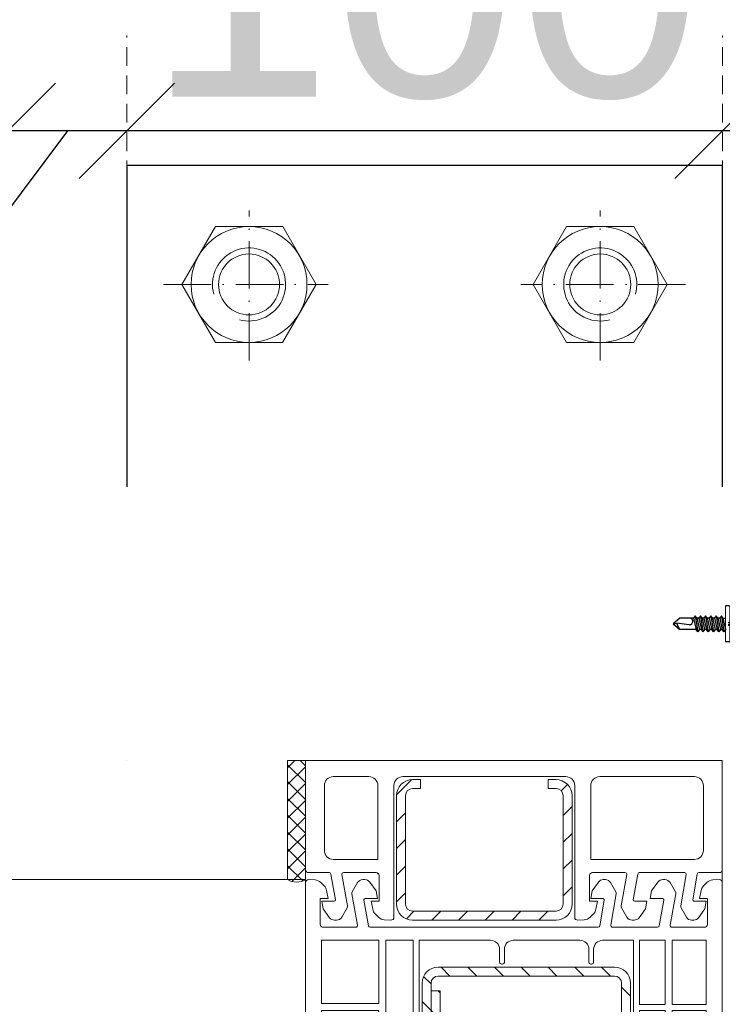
# Model space of a CAD drawing. Header units: millimetres. Extents: x 3652085 to 3778338, y -303702 to -273644.
# Tile 65 of 256: x 3661128 to 3661246, y -275661 to -275496. Entities that reach past the tile are written whole.
import ezdxf

# ---------------------------------------------------------------- set-up
doc = ezdxf.new("R2010")
doc.units = ezdxf.units.MM
doc.header["$PDMODE"] = 34
for name, pattern in [('HIDDEN', [0.375, 0.25, -0.125]), ('HIDDEN2', [4.7624999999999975, 3.174999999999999, -1.587499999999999]), ('PKL', [6, 4, -1, 0, -1])]:
    doc.linetypes.add(name, pattern=pattern)
for name, color, linetype in [('1', 7, 'Continuous'), ('ARMIERUNG', 5, 'Continuous'), ('ATTACHMT', 7, 'Continuous'), ('LOGO (ARCHAREA)', 7, 'Continuous'), ('N4PROFIILIT', 7, 'Continuous')]:
    doc.layers.add(name, color=color, linetype=linetype)
for name, color, linetype, lineweight in [('DETAIL-TXT(HAUSEART)', 2, 'Continuous', 5), ('DIM-03    (HAUSART)', 111, 'Continuous', 5), ('DOOR-IDEN   (HAUSART)', 43, 'Continuous', 5), ('SLAB    (HAUSART)', 8, 'Continuous', 20)]:
    doc.layers.add(name, color=color, linetype=linetype, lineweight=lineweight)
doc.styles.add('1-20 Eng HA', font='arial.ttf', dxfattribs={"height": 40})
doc.dimstyles.new('1-20 Eng HA', dxfattribs={"dimtxt": 40, "dimasz": 16, "dimexe": 16, "dimexo": 5, "dimgap": 5, "dimtad": 1, "dimdec": 0, "dimlfac": -1, "dimzin": 0, "dimdsep": 46, "dimtxsty": '1-20 Eng HA', "dimblk": 'OBLIQUE', "dimcen": 0.09, "dimdle": 16, "dimclrd": 256, "dimclre": 256, "dimclrt": 256, "dimadec": 0, "dimazin": 0, "dimtfac": 1, "dimtdec": 0, "dimtofl": 0, "dimtmove": 0, "dimatfit": 3, "dimldrblk": 'OBLIQUE', "dimfxl": 1, "dimtolj": 1, "dimtzin": 0, "dimlwe": 0, "dimarcsym": 0})

# ---------------------------------------------------------------- blocks, each defined once
blk = doc.blocks.new('A$C3FD17440')
at = {"layer": 'ARMIERUNG', "lineweight": 0}
h = blk.add_hatch(dxfattribs=at)
h.set_pattern_fill('ANSI31', color=256, scale=0.9999999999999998, style=0)
h.set_pattern_definition([(44.99999999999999, (-71.91149228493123, -179.7928927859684), (-2.245064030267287, 2.245064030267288), [])])
h.paths.add_polyline_path([(50.39999999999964, 21.79999999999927, 0.4142135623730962), (49.19999999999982, 23), (47.89999999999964, 23), (47.89999999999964, 24.5), (49.19999999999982, 24.5, -0.4142135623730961), (51.89999999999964, 21.79999999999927), (51.89999999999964, 7.200000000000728, -0.4142135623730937), (49.19999999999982, 4.5), (19.60000000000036, 4.5, -0.4142135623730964), (16.89999999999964, 7.200000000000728), (16.89999999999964, 23, -1), (19.89999999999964, 23), (19.89999999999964, 8.4999340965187), (18.39999999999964, 8.4999340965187), (18.39999999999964, 7.200000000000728, 0.4142135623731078), (19.60000000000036, 6), (49.19999999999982, 6, 0.4142135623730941), (50.39999999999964, 7.200000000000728)])
at = {"layer": '1', "linetype": 'Continuous', "lineweight": 0}
for p, q in [((10.30000000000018, 53.79999999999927), (7.872140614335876, 52.91633145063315)), ((13.30000000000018, 53.79999999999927), (10.30000000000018, 53.79999999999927)), ((13.30000000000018, 51.04474411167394), (13.30000000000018, 53.79999999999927)), ((7.872140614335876, 52.91633145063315), (-0.726060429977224, 49.78684220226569)), ((10.61710825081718, 51.76980987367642), (8.628993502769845, 51.0462124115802)), ((11.59999999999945, 51.79999999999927), (10.78821839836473, 51.79999999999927)), ((11.80000000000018, 51.59999999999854), (11.80000000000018, 50.75)), ((8.300000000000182, 48.79999999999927), (8.300000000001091, 50.57636480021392)), ((13.15176380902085, 50.85155894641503), (12.05176380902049, 50.55681483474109)), ((13.15176380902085, 50.85155894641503), (12.05176380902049, 50.55681483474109)), ((6.099999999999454, 49.39804503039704), (0.1973939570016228, 47.24967212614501)), ((6.099999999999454, 48.79999999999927), (6.099999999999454, 49.39804503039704)), ((-2.699999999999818, -9.700000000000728), (-2.699999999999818, 46.96776433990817)), ((0, 46.96776433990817), (0, 33.79999999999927)), ((11.80000000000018, 46.84999999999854), (11.80000000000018, 46)), ((12.97961466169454, 46.79456827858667), (12.05176380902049, 47.04318516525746)), ((12.97961466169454, 46.79456827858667), (12.05176380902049, 47.04318516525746)), ((13.15176380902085, 46.74844105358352), (12.97961466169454, 46.79456827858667)), ((13.15176380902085, 46.74844105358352), (12.97961466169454, 46.79456827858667)), ((13.30000000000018, 46.55525588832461), (13.30000000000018, 43.79999999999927)), ((9.599999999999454, 44.07694097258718), (9.599999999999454, 33.79999999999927)), ((11.80000000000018, 43.79999999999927), (11.80000000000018, 33.79999999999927)), ((11.80000000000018, 43.79999999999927), (13.30000000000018, 43.79999999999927)), ((0, 33.79999999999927), (9.599999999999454, 33.79999999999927)), ((11.80000000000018, 33.79999999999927), (11.80000000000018, 28.24105121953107)), ((58.30000000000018, 33.79999999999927), (55.80000000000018, 33.79999999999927)), ((55.80000000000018, 33.79999999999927), (56.09999999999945, 32.97575677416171)), ((58.30000000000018, 33.79999999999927), (58.30000000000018, 30.30847331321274)), ((62.30000000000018, 33.29999999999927), (62.30000000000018, 31.09999999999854)), ((62.80000000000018, 33.79999999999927), (66.30000000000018, 33.79999999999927)), ((0, 32.79999999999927), (9.599999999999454, 32.79999999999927)), ((0, 32.79999999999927), (0, 11.79999999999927)), ((9.599999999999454, 32.79999999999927), (9.599999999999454, 28.24105121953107)), ((56.09999999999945, 32.97575677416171), (56.09999999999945, 30.79999999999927)), ((67.30000000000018, 32.79999999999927), (67.30000000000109, 0.3043379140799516)), ((12.3348782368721, 27.74226919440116), (56.06246599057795, 30.79999999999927)), ((56.06246599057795, 30.79999999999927), (56.09999999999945, 30.79999999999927)), ((62.30000000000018, 31.09999999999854), (64.30000000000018, 31.09999999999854)), ((64.30000000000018, 31.09999999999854), (64.30000000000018, 26.79999999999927)), ((50.45000000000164, 28.20216597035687), (52.39999999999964, 28.33852325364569)), ((50.44999999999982, 25.79999999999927), (50.45000000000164, 28.20216597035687)), ((52.39999999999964, 5.222541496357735), (52.39999999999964, 28.33852325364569)), ((53.39999999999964, 28.40845006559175), (55.56925322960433, 28.56013902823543)), ((53.39999999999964, 11.79999999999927), (53.39999999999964, 28.40845006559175)), ((57.61243065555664, 27.74122488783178), (57.82420759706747, 28.19538200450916)), ((31.09999999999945, 26.84908215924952), (16.39999999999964, 25.82115802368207)), ((31.09999999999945, 24.79999999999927), (31.09999999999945, 26.84908215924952)), ((32.30000000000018, 26.93299433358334), (34.30000000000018, 27.07284795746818)), ((32.30000000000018, 24.79999999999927), (32.30000000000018, 26.93299433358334)), ((34.30000000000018, 24.79999999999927), (34.30000000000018, 27.07284795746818)), ((35.5, 27.156760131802), (43.30000000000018, 27.70218926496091)), ((35.5, 24.79999999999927), (35.5, 27.156760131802)), ((43.30000000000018, 24.79999999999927), (43.30000000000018, 27.70218926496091)), ((44.5, 27.78610143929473), (49.25000000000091, 28.11825379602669)), ((44.5, 24.79999999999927), (44.5, 27.78610143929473)), ((49.25000000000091, 25.79999999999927), (49.25000000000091, 28.11825379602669)), ((9.592369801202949, 11.79999999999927), (11.17227934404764, 25.78783982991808)), ((10.80000000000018, 11.79999999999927), (12.35209183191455, 25.54155377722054)), ((12.48834247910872, 25.54762828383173), (15.39999999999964, 25.75123121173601)), ((15.39999999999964, 25.75123121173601), (15.39999999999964, 0)), ((16.39999999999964, 25.82115802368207), (16.39999999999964, 0)), ((49.25000000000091, 25.79999999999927), (48.59999999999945, 25.79999999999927)), ((48.59999999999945, 25.79999999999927), (48.59999999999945, 24.79999999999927)), ((50.44999999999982, 25.79999999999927), (51.09999999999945, 25.79999999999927)), ((51.09999999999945, 25.79999999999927), (51.09999999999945, 24.79999999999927)), ((59.00000000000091, 25.79999999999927), (62.30000000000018, 25.79999999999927)), ((62.80000000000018, 26.29999999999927), (62.30000000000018, 25.79999999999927)), ((63.30000000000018, 25.79999999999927), (62.80000000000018, 26.29999999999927)), ((31.09999999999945, 24.79999999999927), (32.30000000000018, 24.79999999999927)), ((34.30000000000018, 24.79999999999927), (35.5, 24.79999999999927)), ((44.5, 24.79999999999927), (43.30000000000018, 24.79999999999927)), ((43.30000000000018, 24.79999999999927), (44.5, 24.79999999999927)), ((48.59999999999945, 24.79999999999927), (51.09999999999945, 24.79999999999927)), ((57.69999999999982, 11.79999999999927), (57.69999999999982, 23.83421044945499)), ((58.89999999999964, 11.79999999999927), (58.89999999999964, 23.60124828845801)), ((59.00208627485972, 23.59999999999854), (61.09999999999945, 23.59999999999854)), ((61.09999999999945, 21.29999999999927), (61.09999999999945, 23.59999999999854)), ((62.59999999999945, 22.29999999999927), (62.59999999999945, 23.59999999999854)), ((62.59999999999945, 23.59999999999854), (64.59999999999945, 23.59999999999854)), ((64.59999999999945, 23.59999999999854), (64.59999999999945, 19.79999999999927)), ((61.59999999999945, 21.29999999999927), (61.09999999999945, 21.29999999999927)), ((64.30000000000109, 17.79999999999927), (64.30000000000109, 19.79999999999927)), ((64.30000000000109, 19.79999999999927), (64.59999999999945, 19.79999999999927)), ((64.59999999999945, 17.79999999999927), (64.30000000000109, 17.79999999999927)), ((64.59999999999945, 17.79999999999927), (64.59999999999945, 15.79999999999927)), ((64.30000000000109, 13.79999999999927), (64.30000000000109, 15.79999999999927)), ((64.30000000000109, 15.79999999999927), (64.59999999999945, 15.79999999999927)), ((64.59999999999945, 13.79999999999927), (64.30000000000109, 13.79999999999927)), ((64.59999999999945, 13.79999999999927), (64.59999999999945, 11.79999999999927)), ((9.592369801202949, 11.79999999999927), (0, 11.79999999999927)), ((9.600000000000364, 11.79999999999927), (9.592369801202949, 11.79999999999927)), ((10.80000000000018, 11.79999999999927), (10.80000000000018, 0)), ((57.69999999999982, 11.79999999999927), (53.39999999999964, 11.79999999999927)), ((58.89999999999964, 11.79999999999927), (64.59999999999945, 11.79999999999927)), ((9.600000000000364, 10.59999999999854), (0, 10.59999999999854)), ((0, 10.59999999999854), (0, 0)), ((9.600000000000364, 10.59999999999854), (9.600000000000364, 0)), ((53.39999999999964, 10.79999999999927), (57.69999999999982, 10.79999999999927)), ((53.39999999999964, 10.79999999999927), (53.39999999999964, 0)), ((57.69999999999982, 10.79999999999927), (57.69999999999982, 0)), ((58.89999999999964, 10.79999999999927), (58.89999999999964, 0)), ((58.89999999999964, 10.79999999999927), (64.59999999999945, 10.79999999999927)), ((64.59999999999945, 10.79999999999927), (64.59999999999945, 0)), ((52.39999999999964, 5.222541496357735), (52.39999999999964, 0)), ((29.90000000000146, 2.399995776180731), (29.90000000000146, 3.69999999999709)), ((30.20000000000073, 4), (30.40000000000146, 4)), ((30.70000000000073, 3.69999999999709), (30.70000000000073, 1.5)), ((44.90000000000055, 1.5), (44.90000000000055, 3.69999999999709)), ((45.20000000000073, 4), (45.40000000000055, 4)), ((45.70000000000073, 3.69999999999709), (45.70000000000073, 1.5)), ((29.90000000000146, 1.5), (29.90000000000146, 2.399995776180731)), ((0, 0), (9.600000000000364, 0)), ((10.80000000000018, 0), (15.39999999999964, 0)), ((16.39999999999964, 0), (28.40000000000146, 0)), ((32.20000000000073, 0), (43.40000000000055, 0)), ((47.20000000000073, 0), (52.39999999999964, 0)), ((53.39999999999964, 0), (57.69999999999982, 0)), ((58.89999999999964, 0), (64.59999999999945, 0)), ((67.30000000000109, 0.3043379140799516), (67.30000000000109, -9.700000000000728)), ((-0.1999999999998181, -2.671743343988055), (-0.1999999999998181, -7)), ((5.739825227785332, -2.200000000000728), (0.2992009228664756, -2.200000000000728)), ((6.035145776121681, -2.552780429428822), (5.107799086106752, -7.812032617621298)), ((7.120139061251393, -6.76527036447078), (7.881405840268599, -2.447905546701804)), ((8.176848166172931, -2.200000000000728), (46.42315183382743, -2.200000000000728)), ((46.71859415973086, -2.447905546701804), (47.47986093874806, -6.76527036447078)), ((49.4922009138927, -7.812032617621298), (48.56485422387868, -2.552780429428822)), ((56.42315183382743, -2.200000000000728), (48.86017477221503, -2.200000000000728)), ((56.71859415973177, -2.447905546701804), (57.47986093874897, -6.76527036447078)), ((59.49220091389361, -7.812032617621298), (58.56485422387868, -2.552780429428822)), ((64.30000000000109, -2.200000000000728), (58.86017477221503, -2.200000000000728)), ((64.30079907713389, -2.200000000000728), (64.30000000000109, -2.200000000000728)), ((64.80000000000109, -7), (64.80000000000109, -2.671743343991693)), ((1.099999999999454, -7), (-0.1999999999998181, -7)), ((1.099999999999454, -7), (0.8610155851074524, -8.355347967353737)), ((5.166987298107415, -8.150000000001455), (6.061880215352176, -9.700000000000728)), ((7.317100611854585, -7.000000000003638), (9.399999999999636, -7.000000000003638)), ((9.399999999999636, -7.000000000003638), (9.167165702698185, -8.320468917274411)), ((45.43283429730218, -8.320468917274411), (45.19999999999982, -7.000000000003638)), ((45.19999999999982, -7.000000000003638), (47.28289938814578, -7.000000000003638)), ((48.53811978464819, -9.700000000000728), (49.43301270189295, -8.150000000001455)), ((55.43283429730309, -8.320468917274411), (55.20000000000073, -7.000000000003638)), ((55.20000000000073, -7.000000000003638), (57.28289938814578, -7.000000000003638)), ((58.5381197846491, -9.700000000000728), (59.43301270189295, -8.150000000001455)), ((63.73898441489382, -8.355347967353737), (63.50000000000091, -7)), ((64.80000000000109, -7), (63.50000000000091, -7)), ((0.4444641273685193, -9.155535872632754), (-0.1050848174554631, -9.705084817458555)), ((9.167165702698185, -8.320468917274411), (8.101097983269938, -9.78778525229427)), ((46.49890201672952, -9.78778525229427), (45.43283429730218, -8.320468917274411)), ((56.49890201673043, -9.78778525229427), (55.43283429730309, -8.320468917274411)), ((64.70508481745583, -9.705084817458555), (64.15553587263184, -9.155535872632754)), ((-1.087241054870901, -10.14236894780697), (-2.173832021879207, -10.19931476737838)), ((6.927905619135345, -10.20000000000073), (7.292080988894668, -10.20000000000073)), ((47.30791901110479, -10.20000000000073), (47.67209438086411, -10.20000000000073)), ((57.3079190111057, -10.20000000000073), (57.67209438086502, -10.20000000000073)), ((66.77383202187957, -10.19931476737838), (65.68724105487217, -10.14236894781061))]:
    blk.add_line(p, q, dxfattribs=at)
for centre, radius, start, end in [((10.78821839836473, 51.29999999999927), 0.5, 90, 110.0122043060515), ((11.59999999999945, 51.59999999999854), 0.2000000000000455, 0, 90), ((0.3000000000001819, 46.96776433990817), 2.999999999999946, 110.000000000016, 180), ((8.800000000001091, 50.57636480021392), 0.5000000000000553, 109.9995641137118, 180), ((12, 50.75), 0.2000000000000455, 180, 270), ((12, 50.75), 0.2000000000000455, 180, 270), ((12, 50.75), 0.1999999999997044, 270, 285.0000000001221), ((12, 50.75), 0.1999999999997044, 270, 285.0000000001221), ((13.10000000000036, 51.04474411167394), 0.199999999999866, 284.9999999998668, 0), ((13.10000000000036, 51.04474411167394), 0.199999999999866, 284.9999999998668, 0), ((10.30000000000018, 48.79999999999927), 4.200000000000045, 180, 209.1309826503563), ((10.30000000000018, 48.79999999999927), 2, 180, 209.1309826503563), ((0.3000000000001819, 46.96776433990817), 0.3000000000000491, 110.0000000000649, 180), ((12.04701821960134, 49.77361560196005), 6.199999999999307, 209.1309826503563, 246.7539596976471), ((12.04701821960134, 49.77361560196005), 4.000000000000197, 209.1309826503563, 263.2442894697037), ((12, 46.84999999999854), 0.2000000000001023, 89.99999999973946, 180), ((12, 46.84999999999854), 0.2000000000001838, 74.99999999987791, 89.99999999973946), ((13.10000000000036, 46.55525588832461), 0.199999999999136, 0, 75.0000000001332), ((13.10000000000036, 46.55525588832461), 0.199999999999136, 0, 75.0000000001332), ((11.59999999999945, 46), 0.2000000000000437, 263.244289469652, 0), ((62.80000000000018, 33.29999999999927), 0.5, 90, 180), ((66.30000000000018, 32.79999999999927), 1, 0, 90), ((53.29633433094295, 30.32500807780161), 5.003692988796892, 334.8106650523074, 359.8106650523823), ((12.30000000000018, 28.24105121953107), 2.700000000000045, 180, 245.3121557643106), ((12.30000000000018, 28.24105121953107), 0.5, 180, 273.9999999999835), ((58.70000000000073, 27.23408297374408), 3.400000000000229, 157.0444747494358, 180), ((58.70000000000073, 27.23408297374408), 3.400000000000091, 180, 192.7395351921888), ((58.99633433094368, 27.30458310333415), 3.704587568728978, 192.7923856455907, 249.5171644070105), ((58.70000000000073, 27.23408297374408), 1.200000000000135, 154.9999999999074, 180), ((58.70000000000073, 27.23408297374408), 1.200000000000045, 180, 192.6927886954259), ((58.99633433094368, 27.30458310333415), 1.504587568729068, 192.8323801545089, 270.1395914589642), ((63.30000000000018, 26.79999999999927), 1, 270, 0), ((12.30000000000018, 28.24105121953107), 2.699999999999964, 271.1054915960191, 273.9999999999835), ((58.99633433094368, 27.30458310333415), 3.704587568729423, 268.5099089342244, 270.0889605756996), ((61.59999999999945, 22.29999999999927), 1, 270, 0), ((30.20000000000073, 3.69999999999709), 0.3000000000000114, 90, 180), ((30.40000000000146, 3.69999999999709), 0.2999999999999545, 0, 90), ((45.20000000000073, 3.69999999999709), 0.3000000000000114, 90, 180), ((45.40000000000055, 3.69999999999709), 0.2999999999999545, 0, 90), ((28.40000000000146, 1.5), 1.5, 270, 0), ((32.20000000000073, 1.5), 1.5, 180, 270), ((43.40000000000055, 1.5), 1.5, 270, 0), ((47.20000000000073, 1.5), 1.5, 180, 270), ((0.2992009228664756, -2.700000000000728), 0.5, 90, 176.7602997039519), ((5.739825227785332, -2.5), 0.3000000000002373, 349.8669397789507, 90), ((8.176848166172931, -2.5), 0.2999999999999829, 90, 169.9999999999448), ((46.42315183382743, -2.5), 0.2999999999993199, 10.00000000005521, 90), ((48.86017477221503, -2.5), 0.2999999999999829, 90, 190.1330602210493), ((56.42315183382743, -2.5), 0.3000000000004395, 10.00000000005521, 90), ((58.86017477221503, -2.5), 0.2999999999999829, 90, 190.1330602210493), ((64.30079907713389, -2.700000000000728), 0.5000000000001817, 3.239700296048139, 90), ((5.599999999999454, -7.900000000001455), 0.4999999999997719, 169.8669397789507, 210.0000000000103), ((7.317100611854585, -6.80000000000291), 0.2000000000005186, 169.9999999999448, 270), ((47.28289938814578, -6.80000000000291), 0.1999999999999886, 270, 10.00000000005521), ((49, -7.900000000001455), 0.5000000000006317, 330.0000000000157, 10.13306022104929), ((57.28289938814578, -6.80000000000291), 0.1999999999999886, 270, 10.00000000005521), ((59.00000000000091, -7.900000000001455), 0.4999999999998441, 329.9999999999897, 10.13306022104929), ((-2.199999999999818, -9.700000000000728), 0.5, 180, 272.9999999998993), ((-1.165744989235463, -8.644424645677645), 1.49999999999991, 273.0000000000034, 315.0000000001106), ((-0.6161960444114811, -8.094875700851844), 1.500000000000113, 315.0000000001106, 349.9999999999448), ((6.927905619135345, -9.200000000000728), 0.9999999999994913, 210.0000000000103, 270), ((7.292080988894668, -9.200000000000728), 1, 270, 323.9999999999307), ((47.30791901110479, -9.200000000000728), 0.9999999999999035, 216.0000000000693, 270), ((47.67209438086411, -9.200000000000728), 1, 270, 329.9999999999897), ((57.30791901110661, -9.200000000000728), 1.000000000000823, 216.0000000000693, 269.9999999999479), ((57.67209438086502, -9.200000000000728), 1, 270, 329.9999999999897), ((65.21619604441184, -8.094875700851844), 1.49999999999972, 190.0000000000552, 224.9999999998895), ((65.76574498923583, -8.644424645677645), 1.500000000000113, 224.9999999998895, 266.9999999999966), ((66.80000000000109, -9.700000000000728), 0.4999999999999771, 267.0000000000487, 0)]:
    blk.add_arc(centre, radius, start, end, dxfattribs=at)
at = {"layer": 'ARMIERUNG', "lineweight": 0}
for p, q in [((18.39999999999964, 24.5), (18.39999999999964, 24.5)), ((49.19999999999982, 24.5), (47.89999999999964, 24.5)), ((47.89999999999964, 24.5), (47.89999999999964, 23)), ((16.89999999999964, 23), (16.89999999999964, 7.200000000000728)), ((18.39999999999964, 7.200000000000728), (18.39999999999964, 23)), ((19.89999999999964, 8.4999340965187), (19.89999999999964, 23)), ((47.89999999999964, 23), (49.19999999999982, 23)), ((50.39999999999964, 21.79999999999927), (50.39999999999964, 7.200000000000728)), ((51.89999999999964, 7.200000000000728), (51.89999999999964, 21.79999999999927)), ((18.39999999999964, 8.4999340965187), (19.89999999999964, 8.4999340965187)), ((49.19999999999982, 6), (19.60000000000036, 6)), ((19.60000000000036, 4.5), (49.19999999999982, 4.5))]:
    blk.add_line(p, q, dxfattribs=at)
at = {"layer": 'ARMIERUNG', "color": 3, "lineweight": 0}
blk.add_lwpolyline([(13.30000000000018, 53.79999999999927), (16.80000000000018, 54.62263833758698), (16.80000000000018, 43.12263833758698), (13.30000000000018, 43.79999999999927), (13.30000000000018, 46.55525588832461, 0.3394542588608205), (13.15176380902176, 46.74844105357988), (12.05176380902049, 47.04318516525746, 0.4931454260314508), (11.80000000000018, 46.84999999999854), (11.80000000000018, 46, -0.4491855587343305), (11.57647272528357, 45.80138865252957, -0.2820358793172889), (8.364278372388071, 48.29702705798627, -0.06363965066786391), (8.300000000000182, 48.79999999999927), (8.300000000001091, 50.57636480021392, -0.3153008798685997), (8.628993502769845, 51.0462124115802), (10.61710825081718, 51.76980987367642), (10.78821839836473, 51.79999999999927), (11.59999999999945, 51.79999999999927, -0.4142135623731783), (11.80000000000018, 51.59999999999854), (11.80000000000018, 50.75, 0.4931454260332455), (12.05176380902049, 50.55681483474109), (13.15176380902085, 50.85155894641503, 0.3394542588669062), (13.30000000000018, 51.04474411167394)], format="xyb", close=True, dxfattribs=at)
at = {"layer": 'ARMIERUNG', "lineweight": 0}
for centre, radius, start, end in [((18.39999999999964, 23), 1.5, 90, 180), ((18.39999999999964, 23), 1.5, 0, 90), ((49.19999999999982, 21.79999999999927), 2.7, 0, 90), ((49.19999999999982, 21.79999999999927), 1.2, 0, 90), ((19.60000000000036, 7.200000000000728), 2.7, 180, 270), ((19.60000000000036, 7.200000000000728), 1.2, 180, 270), ((49.19999999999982, 7.200000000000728), 2.7, 270, 0), ((49.19999999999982, 7.200000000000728), 1.2, 270, 0)]:
    blk.add_arc(centre, radius, start, end, dxfattribs=at)
blk = doc.blocks.new('A$C054672D4 (6)')
at = {"layer": 'ARMIERUNG', "lineweight": 0}
h = blk.add_hatch(dxfattribs=at)
h.set_pattern_fill('ANSI31', color=256, scale=0.9999999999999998, angle=270, style=0)
h.set_pattern_definition([(314.9999999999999, (1904.521782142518, 1756.472268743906), (2.245064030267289, 2.245064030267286), [])])
h.paths.add_polyline_path([(1446.232649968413, 602.8705597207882, -0.4142135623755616), (1448.932649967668, 600.1705597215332), (1448.932649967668, 598.8705597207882), (1447.432649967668, 598.8705597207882), (1447.432649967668, 600.1705597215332, 0.414213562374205), (1446.232649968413, 601.3705597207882), (1438.77816626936, 601.3705597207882), (1436.20720348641, 601.3705597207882), (1435.328410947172, 601.3705597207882), (1431.880762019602, 601.3705597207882), (1428.028410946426, 601.3705597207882, 0.414213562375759), (1426.828410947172, 600.1705597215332), (1426.828410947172, 588.1339024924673), (1426.828410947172, 576.0972452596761, 0.4142135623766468), (1428.028410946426, 574.8972452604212), (1431.880762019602, 574.8972452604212), (1435.328410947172, 574.8972452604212), (1436.20720348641, 574.8972452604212), (1438.77816626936, 574.8972452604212), (1446.232649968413, 574.8972452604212, 0.414213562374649), (1447.432649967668, 576.0972452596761), (1447.432649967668, 577.3972452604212), (1448.932649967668, 577.3972452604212), (1448.932649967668, 576.0972452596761, -0.4142135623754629), (1446.232649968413, 573.3972452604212), (1438.77816626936, 573.3972452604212), (1436.20720348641, 573.3972452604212), (1435.328410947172, 573.3972452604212), (1431.880762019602, 573.3972452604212), (1428.028410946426, 573.3972452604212, -0.4142135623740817), (1425.328410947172, 576.0972452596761), (1425.328410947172, 588.1339024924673), (1425.328410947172, 600.1705597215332, -0.4142135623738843), (1428.028410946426, 602.8705597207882), (1431.880762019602, 602.8705597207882), (1435.328410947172, 602.8705597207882), (1436.20720348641, 602.8705597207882), (1438.77816626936, 602.8705597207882)])
at = {"lineweight": 0}
blk.add_line((665.1319753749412, 548.1569147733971, 33706.18410929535), (1452.132222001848, 548.1737711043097, 33706.18410929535), dxfattribs=at)
at = {"color": 4, "lineweight": 0, "elevation": 33706.18410929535}
blk.add_lwpolyline([(1433.320616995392, 609.3401397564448), (1433.320616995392, 609.7467395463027)], dxfattribs=at)
at = {"layer": '1', "linetype": 'Continuous', "lineweight": 0, "elevation": 33706.18410929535}
for points in [[(1433.320616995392, 617.6476031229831, -0.4296339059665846), (1433.819931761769, 618.1737711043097)], [(1425.320616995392, 613.3056830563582, -0.240078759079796), (1425.732831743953, 614.1147000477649)], [(1433.320616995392, 614.190450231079, -0.3639702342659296), (1433.07271144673, 613.8950079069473)], [(1437.020616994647, 614.9933392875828, 0.414213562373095), (1435.520616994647, 613.4933392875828)], [(1447.932036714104, 614.9933422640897, -0.414213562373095), (1449.432036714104, 613.4933422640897)], [(1425.820616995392, 612.0754822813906, -0.2679491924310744), (1425.320616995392, 612.9415076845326)], [(1428.755346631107, 613.1337411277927, -0.4663076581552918), (1428.520616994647, 613.3307026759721)], [(1427.708584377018, 611.1214011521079, -0.1769256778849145), (1427.370616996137, 611.1805893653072)], [(1432.967836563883, 612.0487478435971, -0.4670146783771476), (1433.320616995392, 611.7534272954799)], [(1447.932036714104, 606.0136050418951, 0.414213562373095), (1449.432036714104, 607.5136050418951)], [(1425.378248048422, 604.9263610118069, -0.185339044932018), (1425.815532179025, 605.9085172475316)], [(1426.365081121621, 606.4580661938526, -0.1539147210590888), (1427.165269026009, 606.874617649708)], [(1433.320616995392, 606.3128029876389, -0.3977476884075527), (1432.848873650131, 605.8136020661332)], [(1433.07271144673, 606.0215455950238, 0.3639702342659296), (1433.320616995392, 606.3169879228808)], [(1425.820616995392, 603.3136020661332, -0.4296339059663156), (1425.321302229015, 603.8397700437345)], [(1447.932036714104, 603.3136050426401, -0.414213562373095), (1449.432036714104, 601.8136050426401)], [(1447.932036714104, 572.9542058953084, 0.414213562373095), (1449.432036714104, 574.4542058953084)], [(1425.321302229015, 572.4280349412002, -0.4296339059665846), (1425.820616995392, 572.9542029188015)], [(1425.815532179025, 570.3592877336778, -0.185339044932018), (1425.378248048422, 571.3414439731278)], [(1427.165269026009, 569.3931873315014, -0.1539147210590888), (1426.365081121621, 569.809738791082)], [(1432.848873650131, 570.4542029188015, -0.3977476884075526), (1433.320616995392, 569.9550019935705)], [(1447.932036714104, 570.2542058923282, -0.414213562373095), (1449.432036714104, 568.7542058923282)], [(1425.320616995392, 563.3262972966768, -0.2679491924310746), (1425.820616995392, 564.192322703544)], [(1427.370616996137, 565.0872156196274, -0.1769256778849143), (1427.708584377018, 565.1464038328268)], [(1433.320616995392, 564.5143776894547, -0.4670146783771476), (1432.967836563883, 564.2190571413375)], [(1425.732831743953, 562.1531049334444, -0.2400787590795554), (1425.320616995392, 562.9621219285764)], [(1428.520616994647, 562.9371023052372, -0.4663076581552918), (1428.755346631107, 563.1340638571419)], [(1433.07271144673, 562.3727970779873, -0.3639702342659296), (1433.320616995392, 562.0773547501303)], [(1427.370616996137, 555.0872156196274, -0.1769256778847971), (1427.708584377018, 555.1464038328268)], [(1433.320616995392, 554.5143776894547, -0.4670146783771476), (1432.967836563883, 554.2190571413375)], [(1425.320616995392, 553.3262972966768, -0.2679491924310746), (1425.820616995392, 554.192322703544)], [(1425.732831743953, 552.1531049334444, -0.240078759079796), (1425.320616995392, 552.9621219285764)], [(1428.520616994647, 552.9371023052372, -0.4663076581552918), (1428.755346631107, 553.1340638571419)], [(1437.020616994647, 551.3542029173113, -0.414213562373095), (1435.520616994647, 552.8542029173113)], [(1447.932036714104, 551.3542058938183, 0.414213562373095), (1449.432036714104, 552.8542058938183)], [(1433.07271144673, 552.3727970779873, -0.3639702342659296), (1433.320616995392, 552.0773547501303)], [(1433.320616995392, 548.699939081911, 0.4296339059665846), (1433.819931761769, 548.1737711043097)]]:
    blk.add_lwpolyline(points, format="xyb", dxfattribs=at)
for points in [[(1433.320616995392, 614.190450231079), (1433.320616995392, 617.699939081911)], [(1452.132222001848, 618.1737711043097), (1433.819931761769, 618.1737711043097)], [(1452.132222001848, 618.1737711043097), (1433.819931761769, 618.1737711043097)], [(1452.132036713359, 618.1737740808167), (1452.132036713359, 548.1737740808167)], [(1427.200148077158, 615.1807677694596), (1425.732831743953, 614.1147000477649)], [(1428.520616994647, 615.4136020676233), (1427.200148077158, 615.1807677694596)], [(1428.520616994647, 613.3307026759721), (1428.520616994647, 615.4136020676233)], [(1428.755346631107, 613.1337411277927), (1433.07271144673, 613.8950079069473)], [(1447.935024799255, 614.9933392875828), (1437.020616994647, 614.9933392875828)], [(1425.320616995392, 612.9415076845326), (1425.320616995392, 613.3056830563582)], [(1435.520616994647, 606.0136020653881), (1435.520616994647, 613.4933392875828)], [(1449.432036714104, 613.4933422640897), (1449.432036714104, 607.5136050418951)], [(1427.370616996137, 611.1805893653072), (1425.820616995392, 612.0754822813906)], [(1432.967836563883, 612.0487478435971), (1427.708584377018, 611.1214011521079)], [(1433.320616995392, 611.7534272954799), (1433.320616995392, 606.3128029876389)], [(1433.320616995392, 606.3169879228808), (1433.320616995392, 609.7467395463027)], [(1426.365081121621, 606.4580661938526), (1425.815532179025, 605.9085172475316)], [(1428.520616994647, 607.1136020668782), (1427.165269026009, 606.874617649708)], [(1428.520616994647, 607.1136020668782), (1428.520616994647, 605.8136020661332)], [(1432.848873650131, 605.8136020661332), (1428.520616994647, 605.8136020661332)], [(1447.932036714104, 606.0136050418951), (1435.520616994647, 606.0136020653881)], [(1425.378248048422, 604.9263610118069), (1425.321302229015, 603.8397700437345)], [(1425.820616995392, 603.3136020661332), (1447.935024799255, 603.3136020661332)], [(1449.432036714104, 601.8136050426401), (1449.432036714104, 574.4542058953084)], [(1425.321302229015, 572.4280349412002), (1425.378248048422, 571.3414439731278)], [(1435.82495490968, 572.9542029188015), (1425.820616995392, 572.9542029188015)], [(1447.932033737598, 572.9542029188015), (1435.82495490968, 572.9542029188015)], [(1425.815532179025, 570.3592877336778), (1426.365081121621, 569.809738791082)], [(1427.165269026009, 569.3931873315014), (1428.520616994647, 569.1542029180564)], [(1428.520616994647, 570.4542029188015), (1428.520616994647, 569.1542029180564)], [(1428.520616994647, 570.4542029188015), (1432.848873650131, 570.4542029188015)], [(1433.320616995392, 569.9550019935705), (1433.320616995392, 569.9542029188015)], [(1433.320616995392, 569.9542029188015), (1433.320616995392, 564.5143776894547)], [(1447.932036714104, 570.2542058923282), (1435.520616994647, 570.2542029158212)], [(1435.520616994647, 552.8542029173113), (1435.520616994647, 570.2542029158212)], [(1449.432036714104, 568.7542058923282), (1449.432036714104, 552.8542058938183)], [(1425.820616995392, 564.192322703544), (1427.370616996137, 565.0872156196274)], [(1427.708584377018, 565.1464038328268), (1432.967836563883, 564.2190571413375)], [(1425.320616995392, 562.9621219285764), (1425.320616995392, 563.3262972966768)], [(1428.520616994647, 560.8542029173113), (1428.520616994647, 562.9371023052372)], [(1433.07271144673, 562.3727970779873), (1428.755346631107, 563.1340638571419)], [(1425.732831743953, 562.1531049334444), (1427.200148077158, 561.087037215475)], [(1427.200148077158, 561.087037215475), (1428.520616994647, 560.8542029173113)], [(1433.320616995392, 562.0773547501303), (1433.320616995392, 554.5143776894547)], [(1425.820616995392, 554.192322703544), (1427.370616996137, 555.0872156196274)], [(1427.708584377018, 555.1464038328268), (1432.967836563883, 554.2190571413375)], [(1425.320616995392, 552.9621219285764), (1425.320616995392, 553.3262972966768)], [(1428.520616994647, 550.8542029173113), (1428.520616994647, 552.9371023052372)], [(1433.07271144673, 552.3727970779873), (1428.755346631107, 553.1340638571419)], [(1425.732831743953, 552.1531049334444), (1427.200148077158, 551.087037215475)], [(1427.200148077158, 551.087037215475), (1428.520616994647, 550.8542029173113)], [(1433.320616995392, 552.0773547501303), (1433.320616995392, 548.6476031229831)], [(1447.932036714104, 551.3542058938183), (1437.020616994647, 551.3542029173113)], [(1452.132222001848, 548.1737711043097), (1433.819931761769, 548.1737711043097)]]:
    blk.add_lwpolyline(points, dxfattribs=at)
at = {"layer": 'ARMIERUNG', "lineweight": 0, "elevation": 33706.18410929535}
blk.add_lwpolyline([(1446.232649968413, 602.8705597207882, -0.4142135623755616), (1448.932649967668, 600.1705597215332), (1448.932649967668, 598.8705597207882), (1447.432649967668, 598.8705597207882), (1447.432649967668, 600.1705597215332, 0.414213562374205), (1446.232649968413, 601.3705597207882), (1438.77816626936, 601.3705597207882), (1436.20720348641, 601.3705597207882), (1435.328410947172, 601.3705597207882), (1431.880762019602, 601.3705597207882), (1428.028410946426, 601.3705597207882, 0.414213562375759), (1426.828410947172, 600.1705597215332), (1426.828410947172, 588.1339024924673), (1426.828410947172, 576.0972452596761, 0.4142135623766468), (1428.028410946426, 574.8972452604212), (1431.880762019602, 574.8972452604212), (1435.328410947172, 574.8972452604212), (1436.20720348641, 574.8972452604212), (1438.77816626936, 574.8972452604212), (1446.232649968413, 574.8972452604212, 0.414213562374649), (1447.432649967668, 576.0972452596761), (1447.432649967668, 577.3972452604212), (1448.932649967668, 577.3972452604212), (1448.932649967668, 576.0972452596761, -0.4142135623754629), (1446.232649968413, 573.3972452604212), (1438.77816626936, 573.3972452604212), (1436.20720348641, 573.3972452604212), (1435.328410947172, 573.3972452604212), (1431.880762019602, 573.3972452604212), (1428.028410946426, 573.3972452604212, -0.4142135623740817), (1425.328410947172, 576.0972452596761), (1425.328410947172, 588.1339024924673), (1425.328410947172, 600.1705597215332, -0.4142135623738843), (1428.028410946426, 602.8705597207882), (1431.880762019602, 602.8705597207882), (1435.328410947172, 602.8705597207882), (1436.20720348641, 602.8705597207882), (1438.77816626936, 602.8705597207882), (1446.232649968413, 602.8705597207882, -0.4142135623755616)], format="xyb", close=True, dxfattribs=at)
at = {"xscale": -1.000000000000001, "rotation": 90}
blk.add_blockref('A$C3FD17440', (1421.932283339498, 615.4737711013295, 33706.18410929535), dxfattribs=at)
blk = doc.blocks.new('A$C5DE97E85')
at = {"layer": 'N4PROFIILIT', "linetype": 'PKL', "lineweight": 0}
for p, q in [((0, 7.168000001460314), (0, -6.656000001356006)), ((-6.400000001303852, 0), (6.207547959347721, 0))]:
    blk.add_line(p, q, dxfattribs=at)
at = {"layer": 'N4PROFIILIT', "lineweight": 0}
for p, q in [((0, 5.632000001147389), (-4.864000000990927, 2.82376829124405)), ((0, 5.632000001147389), (4.864000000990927, 2.82376829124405)), ((-4.864000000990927, 2.82376829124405), (-4.864000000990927, 0)), ((4.864000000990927, 2.82376829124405), (4.864000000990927, 0)), ((-4.864000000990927, -2.82376829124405), (-4.864000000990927, 0)), ((4.864000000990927, -2.82376829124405), (4.864000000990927, 0)), ((0, -5.632000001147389), (-4.864000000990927, -2.82376829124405)), ((0, -5.632000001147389), (4.864000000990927, -2.82376829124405))]:
    blk.add_line(p, q, dxfattribs=at)
for radius in [4.864000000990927, 2.560000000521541]:
    blk.add_circle((0, 0), radius, dxfattribs=at)
blk.add_arc((0, 0), 3.072000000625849, 164.7448812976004, 105.2551187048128, dxfattribs=at)
blk = doc.blocks.new('_Oblique')
at = {"color": 0, "linetype": 'ByBlock', "lineweight": -2}
blk.add_line((-0.5, -0.5), (0.5, 0.5), dxfattribs=at)
blk = doc.blocks.new('*D158')
at = {"layer": 'Defpoints', "color": 0, "lineweight": 0, "transparency": 16777216}
for p in [(3661145.554438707, -275514.5757786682), (3661145.554438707, -275542.0323570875), (3661245.55448092, -275542.0323460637)]:
    blk.add_point(p, dxfattribs=at)
at = {"layer": 'DIM-03    (HAUSART)', "linetype": 'HIDDEN2', "lineweight": 0, "transparency": 16777216}
for p, q in [((3661145.554438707, -275537.0323570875), (3661145.554438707, -275498.5757786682)), ((3661245.55448092, -275537.0323460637), (3661245.55448092, -275498.5757786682))]:
    blk.add_line(p, q, dxfattribs=at)
at = {"layer": 'DIM-03    (HAUSART)', "lineweight": -2, "transparency": 16777216}
blk.add_line((3661261.55448092, -275514.5757786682), (3661129.554438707, -275514.5757786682), dxfattribs=at)
at = {"layer": 'DIM-03    (HAUSART)', "lineweight": -2, "transparency": 16777216, "xscale": 16, "yscale": 16, "zscale": 16, "rotation": 180}
blk.add_blockref('_Oblique', (3661145.554438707, -275514.5757786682), dxfattribs=at)
at = {"layer": 'DIM-03    (HAUSART)', "lineweight": -2, "transparency": 16777216, "xscale": 16, "yscale": 16, "zscale": 16}
blk.add_blockref('_Oblique', (3661245.55448092, -275514.5757786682), dxfattribs=at)
at = {"layer": 'DIM-03    (HAUSART)', "transparency": 16777216, "insert": (3661195.554459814, -275489.1528591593), "char_height": 40, "attachment_point": 5, "style": '1-20 Eng HA'}
blk.add_mtext('\\A1;100', dxfattribs=at)
blk = doc.blocks.new('*D159')
at = {"layer": 'Defpoints', "color": 0, "lineweight": 0, "transparency": 16777216}
for p in [(3661125.554438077, -275514.5757786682), (3661125.554438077, -275536.3214801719), (3661145.554438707, -275542.0323570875)]:
    blk.add_point(p, dxfattribs=at)
at = {"layer": 'DIM-03    (HAUSART)', "linetype": 'HIDDEN2', "lineweight": 0, "transparency": 16777216}
for p, q in [((3661125.554438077, -275531.3214801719), (3661125.554438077, -275498.5757786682)), ((3661145.554438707, -275537.0323570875), (3661145.554438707, -275498.5757786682))]:
    blk.add_line(p, q, dxfattribs=at)
at = {"layer": 'DIM-03    (HAUSART)', "lineweight": -2, "transparency": 16777216}
for p, q in [((3661135.554438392, -275514.5757786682), (3661097.934523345, -275564.9534722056)), ((3661161.554438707, -275514.5757786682), (3661109.554438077, -275514.5757786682)), ((3661097.934523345, -275564.9534722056), (3661030.090048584, -275564.9534722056))]:
    blk.add_line(p, q, dxfattribs=at)
at = {"layer": 'DIM-03    (HAUSART)', "lineweight": -2, "transparency": 16777216, "xscale": 16, "yscale": 16, "zscale": 16, "rotation": 180}
blk.add_blockref('_Oblique', (3661125.554438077, -275514.5757786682), dxfattribs=at)
at = {"layer": 'DIM-03    (HAUSART)', "lineweight": -2, "transparency": 16777216, "xscale": 16, "yscale": 16, "zscale": 16}
blk.add_blockref('_Oblique', (3661145.554438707, -275514.5757786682), dxfattribs=at)
at = {"layer": 'DIM-03    (HAUSART)', "transparency": 16777216, "insert": (3661064.012285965, -275539.5305526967), "char_height": 40, "attachment_point": 5, "style": '1-20 Eng HA'}
blk.add_mtext('\\A1;20', dxfattribs=at)
blk = doc.blocks.new('A$C65BA1424')
for p, q in [((0.4125000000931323, 2.475000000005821), (0, 1.925000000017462)), ((0, -1.925000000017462), (0, 1.925000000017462)), ((0.4125000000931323, -2.915000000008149), (0.4125000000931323, 2.915000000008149)), ((0.5224999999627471, 3.024999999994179), (1.100000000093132, 3.024999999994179)), ((1.100000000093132, 0.9624999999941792), (1.374104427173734, 1.342000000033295)), ((1.540000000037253, -0.9624999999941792), (1.100000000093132, 0.9624999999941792)), ((1.814104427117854, -1.341999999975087), (1.374104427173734, 1.342000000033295)), ((1.374104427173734, 1.342000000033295), (1.64820885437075, 0.9624999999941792)), ((2.088208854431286, -0.9624999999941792), (1.64820885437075, 0.9624999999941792)), ((1.64820885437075, 0.9624999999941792), (1.979999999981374, 0.9624999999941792)), ((1.979999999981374, 0.9624999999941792), (2.25410442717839, 1.342000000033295)), ((2.42000000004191, -0.9624999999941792), (1.979999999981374, 0.9624999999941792)), ((2.694104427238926, -1.341999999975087), (2.25410442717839, 1.342000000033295)), ((2.25410442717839, 1.342000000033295), (2.528208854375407, 0.9624999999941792)), ((2.968208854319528, -0.9624999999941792), (2.528208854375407, 0.9624999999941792)), ((2.528208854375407, 0.9624999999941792), (2.860000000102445, 0.9624999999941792)), ((2.860000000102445, 0.9624999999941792), (3.134104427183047, 1.342000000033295)), ((3.300000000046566, -0.9624999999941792), (2.860000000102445, 0.9624999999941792)), ((3.574104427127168, -1.341999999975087), (3.134104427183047, 1.342000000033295)), ((3.134104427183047, 1.342000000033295), (3.408208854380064, 0.9624999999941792)), ((3.848208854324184, -0.9624999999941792), (3.408208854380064, 0.9624999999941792)), ((3.408208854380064, 0.9624999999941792), (3.739999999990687, 0.9624999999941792)), ((3.739999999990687, 0.9624999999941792), (4.014104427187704, 1.342000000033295)), ((4.180000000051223, -0.9624999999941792), (3.739999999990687, 0.9624999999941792)), ((4.014104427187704, 1.342000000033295), (4.28820885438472, 0.9624999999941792)), ((4.45410442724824, -1.341999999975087), (4.014104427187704, 1.342000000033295)), ((4.28820885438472, 0.9624999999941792), (4.620000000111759, 0.9624999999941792)), ((4.728208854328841, -0.9624999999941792), (4.28820885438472, 0.9624999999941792)), ((4.620000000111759, 0.9624999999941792), (4.89410442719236, 1.342000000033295)), ((5.060000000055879, -0.9624999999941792), (4.620000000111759, 0.9624999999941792)), ((4.89410442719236, 1.342000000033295), (5.168208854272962, 0.9624999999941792)), ((5.334104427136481, -1.341999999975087), (4.89410442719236, 1.342000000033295)), ((5.168208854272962, 0.9624999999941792), (5.5, 0.9624999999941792)), ((5.608208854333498, -0.9624999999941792), (5.168208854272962, 0.9624999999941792)), ((5.5, 0.9624999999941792), (5.774104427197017, 1.342000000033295)), ((5.940000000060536, -0.9624999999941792), (5.5, 0.9624999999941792)), ((5.774104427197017, 1.342000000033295), (6.048208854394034, 0.9624999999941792)), ((6.214104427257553, -1.341999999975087), (5.774104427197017, 1.342000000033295)), ((6.488208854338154, -0.9624999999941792), (6.048208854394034, 0.9624999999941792)), ((6.048208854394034, 0.9624999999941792), (6.380000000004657, 0.9624999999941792)), ((6.380000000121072, 0.9624999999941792), (8.800334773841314, 0.9624999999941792)), ((7.20941108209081, 0.1343180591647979), (9.350334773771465, -0.09697983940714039)), ((9.900334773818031, -2.91038304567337e-11), (8.800334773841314, 0.9624999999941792)), ((8.800334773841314, 0.9624999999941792), (9.350334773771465, -0.09697983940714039)), ((1.540000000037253, -0.9624999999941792), (1.100000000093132, -0.9624999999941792)), ((1.540000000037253, -0.9624999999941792), (1.814104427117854, -1.341999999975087)), ((1.814104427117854, -1.341999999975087), (2.088208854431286, -0.9624999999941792)), ((2.088208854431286, -0.9624999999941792), (2.42000000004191, -0.9624999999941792)), ((2.42000000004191, -0.9624999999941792), (2.694104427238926, -1.341999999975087)), ((2.694104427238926, -1.341999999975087), (2.968208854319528, -0.9624999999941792)), ((2.968208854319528, -0.9624999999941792), (3.300000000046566, -0.9624999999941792)), ((3.300000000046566, -0.9624999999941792), (3.574104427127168, -1.341999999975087)), ((3.574104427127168, -1.341999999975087), (3.848208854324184, -0.9624999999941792)), ((3.848208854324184, -0.9624999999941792), (4.180000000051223, -0.9624999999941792)), ((4.180000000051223, -0.9624999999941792), (4.45410442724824, -1.341999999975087)), ((4.45410442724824, -1.341999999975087), (4.728208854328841, -0.9624999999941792)), ((4.728208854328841, -0.9624999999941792), (5.060000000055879, -0.9624999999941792)), ((5.060000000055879, -0.9624999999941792), (5.334104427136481, -1.341999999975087)), ((5.334104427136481, -1.341999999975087), (5.608208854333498, -0.9624999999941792)), ((5.608208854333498, -0.9624999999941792), (5.940000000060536, -0.9624999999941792)), ((5.940000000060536, -0.9624999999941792), (6.214104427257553, -1.341999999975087)), ((6.214104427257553, -1.341999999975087), (6.488208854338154, -0.9624999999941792)), ((6.488208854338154, -0.9624999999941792), (6.820000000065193, -0.9624999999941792)), ((6.820000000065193, -0.9625000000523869), (6.71033477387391, -0.9625000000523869)), ((6.820000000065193, -0.9624999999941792), (8.800334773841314, -0.9624999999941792)), ((8.800334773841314, -0.9624999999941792), (9.900334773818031, -2.91038304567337e-11)), ((9.900334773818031, -2.91038304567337e-11), (9.350334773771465, -0.09697983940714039)), ((0.4125000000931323, -2.475000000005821), (0, -1.925000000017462)), ((0.5224999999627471, -3.024999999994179), (1.100000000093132, -3.024999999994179))]:
    blk.add_line(p, q)
at = {"lineweight": 0}
blk.add_line((1.100000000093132, 3.024999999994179), (1.100000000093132, -3.024999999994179), dxfattribs=at)
at = {"linetype": 'HIDDEN'}
for p, q in [((0, 0.4125000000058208), (0.5712153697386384, 0.2749999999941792)), ((0.5712153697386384, 0.2749999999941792), (0.5712153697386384, -0.2749999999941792)), ((0.5712153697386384, -0.2749999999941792), (0, -0.4125000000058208))]:
    blk.add_line(p, q, dxfattribs=at)
for centre, radius, start, end in [((0.5224999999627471, 2.915000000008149), 0.11, 90, 180), ((7.150334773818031, -0.4125000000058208), 0.55, 83.83388048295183, 270), ((0.5224999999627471, -2.915000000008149), 0.11, 180, 270)]:
    blk.add_arc(centre, radius, start, end)

msp = doc.modelspace()

# ---------------------------------------------------------------- hatches: boundary and pattern name
at = {"layer": 'ATTACHMT', "lineweight": 0}
h = msp.add_hatch(dxfattribs=at)
h.set_pattern_fill('_USER', color=3, scale=2, angle=315, style=0, double=1, pattern_type=0)
h.set_pattern_definition([(315, (4009486.517670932, -1165768.396929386), (1.414213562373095, 1.414213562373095), []), (44.99999999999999, (4009486.517670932, -1165768.396929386), (-1.414213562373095, 1.414213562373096), [])])
edge = h.paths.add_edge_path()
edge.add_arc((3661174.05086393, -275637.8276316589), 2.986946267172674, 239.5840607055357, 299.7938100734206)
edge.add_line((3661175.535018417, -275640.4197607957), (3661175.535020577, -275620.4029033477))
edge.add_line((3661175.535020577, -275620.4029033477), (3661172.538651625, -275620.4029033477))
edge.add_line((3661172.538651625, -275620.4029033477), (3661172.538651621, -275640.403493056))

# ---------------------------------------------------------------- linework, layer by layer
at = {"layer": 'DETAIL-TXT(HAUSEART)', "color": 2}
msp.add_lwpolyline([(3661172.538651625, -275640.4034930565, 0.2689303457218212), (3661175.535018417, -275640.4197607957), (3661175.53502086, -275620.4029033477), (3661172.538651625, -275620.4029033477), (3661172.538651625, -275640.4034930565)], format="xyb", close=True, dxfattribs=at)
at = {"layer": 'DIM-03    (HAUSART)', "color": 1, "lineweight": 0}
msp.add_lwpolyline([(3661145.544058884, -275620.4021516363), (3661145.544058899, -275620.4017129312), (3661145.552051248, -275620.4017133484), (3661145.544058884, -275620.4021516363)], close=True, dxfattribs=at)
at = {"layer": 'LOGO (ARCHAREA)'}
msp.add_lwpolyline([(3661245.557976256, -275574.4293173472), (3661245.552147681, -275520.4064203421), (3661145.552147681, -275520.4064203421), (3661145.552147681, -275574.4084038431), (3661145.552147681, -275574.4084038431)], dxfattribs=at)
at = {"layer": 'SLAB    (HAUSART)'}
msp.add_lwpolyline([(3661125.551930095, -276450.4027766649), (3661172.576393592, -276450.4026662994, -0.268912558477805), (3661175.572760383, -276450.3864519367), (3661176.040281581, -276450.4030096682, -0.4071607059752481), (3661175.55212563, -276449.9031500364), (3661175.55212563, -276393.2353856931), (3661175.535018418, -275640.403495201), (3661125.54298676, -275640.4011577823), (3661125.56177131, -275090.4029874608), (3660565.56316568, -275090.4029257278), (3660565.552202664, -276690.4028605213), (3661125.552151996, -276690.4028579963), (3661125.551930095, -276450.4027766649)], format="xyb", close=True, dxfattribs=at)

# ---------------------------------------------------------------- block references
at = {"lineweight": 0, "yscale": 1.999999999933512, "zscale": 1.999999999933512}
for p, xscale, rotation in [((3661166.064161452, -275540.4075573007), 1.999999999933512, 89.99766305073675), ((3661225.040149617, -275540.4075573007), -1.999999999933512, 270.0023369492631)]:
    msp.add_blockref('A$C5DE97E85', p, dxfattribs=dict(at, xscale=xscale, rotation=rotation))
at = {"lineweight": 0, "rotation": 180}
msp.add_blockref('A$C65BA1424', (3661247.188540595, -275597.4369520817), dxfattribs=at)
at = {"layer": 'DOOR-IDEN   (HAUSART)', "color": 1, "rotation": 89.99999999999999}
msp.add_blockref('A$C054672D4 (6)', (3661793.709040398, -277072.5351253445, -33706.18410929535), dxfattribs=at)

# ---------------------------------------------------------------- dimensions: what is measured, and where the dimension line sits
at = {"layer": 'DIM-03    (HAUSART)'}
dim = msp.add_linear_dim(base=(3661145.554438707, -275514.5757786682), p1=(3661245.55448092, -275542.0323460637), p2=(3661145.554438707, -275542.0323570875), angle=180, dimstyle='1-20 Eng HA', dxfattribs=at)
dim.commit()
dim.dimension.update_dxf_attribs({"geometry": '*D158', "text_midpoint": (3661195.554459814, -275489.1528591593)})
dim = msp.add_linear_dim(base=(3661125.554438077, -275514.5757786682), p1=(3661145.554438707, -275542.0323570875), p2=(3661125.554438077, -275536.3214801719), angle=180, dimstyle='1-20 Eng HA', override={"dimtmove": 1}, dxfattribs=at)
dim.commit()
dim.dimension.update_dxf_attribs({"geometry": '*D159', "text_midpoint": (3661092.934523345, -275564.9534722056), "dimtype": 160})

doc.saveas('drawing.dxf')
